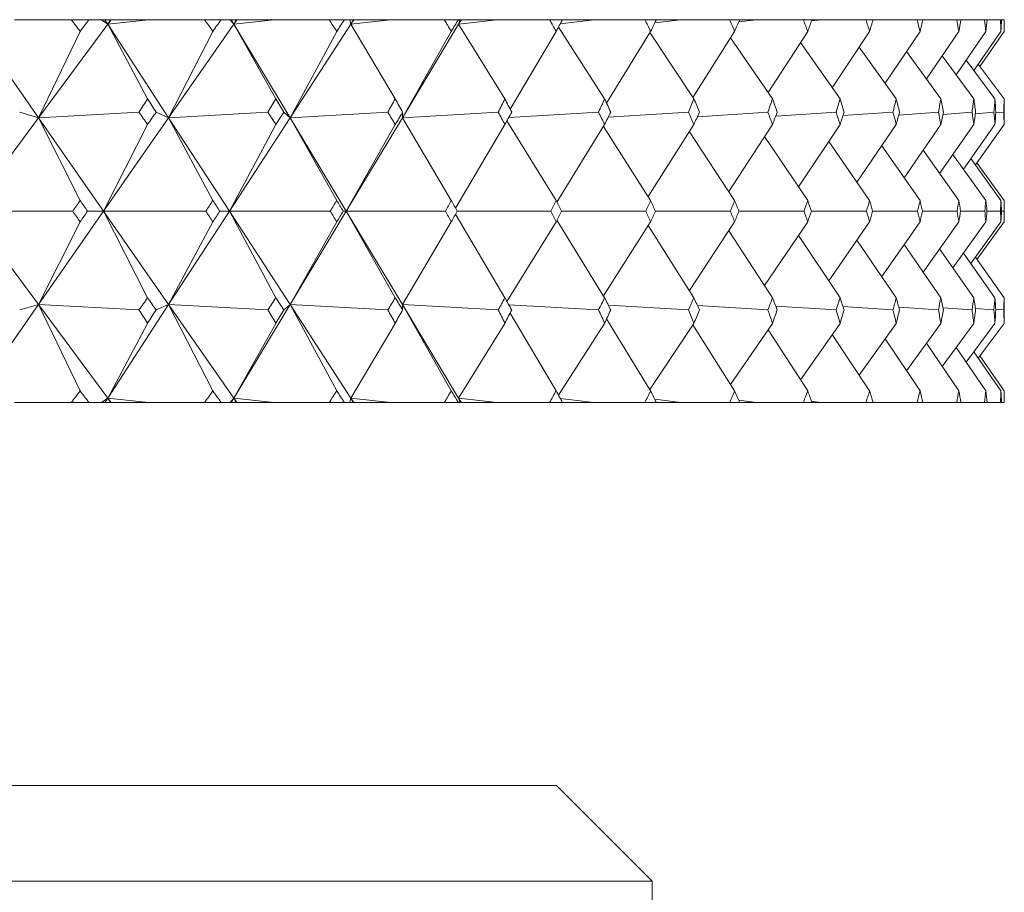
# Model space of a CAD drawing. Header units: inches. Extents: x 1.3 to 18.3, y 1.5 to 16.3.
# Tile 36 of 36: x 17.977 to 18.298, y 11.123 to 11.407. Entities that reach past the tile are written whole.
import ezdxf

# ---------------------------------------------------------------- set-up
doc = ezdxf.new("R2010")
doc.units = ezdxf.units.IN
doc.header["$MEASUREMENT"] = 0

msp = doc.modelspace()

# ---------------------------------------------------------------- linework, layer by layer
at = {"color": 7, "linetype": 'Continuous', "lineweight": 15}
for p, q in [((17.96153, 11.40595), (17.9828, 11.37541)), ((17.97497, 11.40742), (17.99349, 11.40742)), ((18.00541, 11.40595), (17.9828, 11.37541)), ((17.99924, 11.40742), (17.99349, 11.40742)), ((17.99924, 11.40742), (18.00332, 11.40742)), ((18.00541, 11.40595), (18.00332, 11.40742)), ((18.00332, 11.40742), (18.00445, 11.40742)), ((18.00445, 11.40742), (18.00541, 11.40595)), ((18.00445, 11.40742), (18.00613, 11.40742)), ((18.00613, 11.40742), (18.00541, 11.40595)), ((18.0065, 11.40742), (18.00541, 11.40595)), ((18.00541, 11.40595), (18.01872, 11.40742)), ((18.01838, 11.38157), (18.00541, 11.40595)), ((18.00541, 11.40595), (18.02527, 11.37541)), ((18.00613, 11.40742), (18.0065, 11.40742)), ((18.0065, 11.40742), (18.01872, 11.40742)), ((18.01872, 11.40742), (18.03699, 11.40742)), ((18.04654, 11.40595), (18.02527, 11.37541)), ((18.04238, 11.40742), (18.03699, 11.40742)), ((18.04238, 11.40742), (18.0453, 11.40742)), ((18.04654, 11.40595), (18.0453, 11.40742)), ((18.0453, 11.40742), (18.04566, 11.40742)), ((18.04566, 11.40742), (18.04654, 11.40595)), ((18.04566, 11.40742), (18.0473, 11.40742)), ((18.0473, 11.40742), (18.04654, 11.40595)), ((18.04757, 11.40742), (18.04654, 11.40595)), ((18.04654, 11.40595), (18.05967, 11.40742)), ((18.06028, 11.38157), (18.04654, 11.40595)), ((18.04654, 11.40595), (18.0649, 11.37541)), ((18.0473, 11.40742), (18.04757, 11.40742)), ((18.04757, 11.40742), (18.05967, 11.40742)), ((18.05967, 11.40742), (18.07762, 11.40742)), ((18.08476, 11.40595), (18.0649, 11.37541)), ((18.08263, 11.40742), (18.07762, 11.40742)), ((18.08263, 11.40742), (18.08436, 11.40742)), ((18.08476, 11.40595), (18.08436, 11.40742)), ((18.08436, 11.40742), (18.08556, 11.40742)), ((18.08556, 11.40742), (18.08476, 11.40595)), ((18.08572, 11.40742), (18.08476, 11.40595)), ((18.08476, 11.40595), (18.09766, 11.40742)), ((18.09921, 11.38157), (18.08476, 11.40595)), ((18.08556, 11.40742), (18.08572, 11.40742)), ((18.08572, 11.40742), (18.09766, 11.40742)), ((18.09766, 11.40742), (18.1152, 11.40742)), ((18.11991, 11.40595), (18.10155, 11.37541)), ((18.11981, 11.40742), (18.1152, 11.40742)), ((18.11981, 11.40742), (18.12037, 11.40742)), ((18.11991, 11.40595), (18.12037, 11.40742)), ((18.12075, 11.40742), (18.11991, 11.40595)), ((18.1208, 11.40742), (18.11991, 11.40595)), ((18.11991, 11.40595), (18.13252, 11.40742)), ((18.13502, 11.38157), (18.11991, 11.40595)), ((18.12037, 11.40742), (18.12075, 11.40742)), ((18.12075, 11.40742), (18.1208, 11.40742)), ((18.1208, 11.40742), (18.13252, 11.40742)), ((18.13252, 11.40742), (18.1496, 11.40742)), ((18.15379, 11.40742), (18.1496, 11.40742)), ((18.16756, 11.38157), (18.15247, 11.40501)), ((18.15306, 11.4061), (18.16414, 11.40742)), ((18.15379, 11.40742), (18.16414, 11.40742)), ((18.16414, 11.40742), (18.18068, 11.40742)), ((18.18444, 11.40742), (18.18068, 11.40742)), ((18.18392, 11.40638), (18.19237, 11.40742)), ((18.18444, 11.40742), (18.19237, 11.40742)), ((18.19237, 11.40742), (18.20832, 11.40742)), ((18.21162, 11.40742), (18.20832, 11.40742)), ((18.2113, 11.40668), (18.21712, 11.40742)), ((18.21162, 11.40742), (18.21712, 11.40742)), ((18.21712, 11.40742), (18.2324, 11.40742)), ((18.23524, 11.40742), (18.2324, 11.40742)), ((18.23508, 11.407), (18.23827, 11.40742)), ((18.23524, 11.40742), (18.23827, 11.40742)), ((18.23827, 11.40742), (18.25284, 11.40742)), ((18.2552, 11.40742), (18.25284, 11.40742)), ((18.25517, 11.40734), (18.25576, 11.40742)), ((18.2552, 11.40742), (18.25576, 11.40742)), ((18.25576, 11.40742), (18.26955, 11.40742)), ((18.27142, 11.40742), (18.26955, 11.40742)), ((18.27142, 11.40742), (18.28246, 11.40742)), ((18.28384, 11.40742), (18.28246, 11.40742)), ((18.28384, 11.40742), (18.29152, 11.40742)), ((18.29241, 11.40742), (18.29152, 11.40742)), ((18.29241, 11.40742), (18.29671, 11.40742)), ((18.29709, 11.40742), (18.29671, 11.40742)), ((18.29709, 11.40742), (18.29799, 11.40742)), ((17.99637, 11.40362), (17.9828, 11.37541)), ((18.03969, 11.40362), (18.02527, 11.37541)), ((18.08013, 11.40362), (18.0649, 11.37541)), ((18.11751, 11.40362), (18.10155, 11.37541)), ((18.15171, 11.40362), (18.13672, 11.3782)), ((18.18257, 11.40362), (18.16821, 11.38014)), ((18.19671, 11.38157), (18.18231, 11.4032)), ((18.20998, 11.40362), (18.19639, 11.38206)), ((18.22235, 11.38157), (18.20867, 11.40155)), ((18.23383, 11.40362), (18.22092, 11.38366)), ((18.25403, 11.40362), (18.24185, 11.38519)), ((18.27049, 11.40362), (18.25909, 11.38666)), ((18.28316, 11.40362), (18.27257, 11.38808)), ((18.29197, 11.40362), (18.28225, 11.38947)), ((18.29691, 11.40362), (18.28808, 11.39084)), ((18.29794, 11.40362), (18.29004, 11.39219)), ((18.24439, 11.38157), (18.23148, 11.39998)), ((18.26273, 11.38157), (18.25063, 11.39848)), ((18.2773, 11.38157), (18.26607, 11.39704)), ((18.28805, 11.38157), (18.27772, 11.39564)), ((18.29493, 11.38157), (18.28554, 11.39426)), ((18.29791, 11.38157), (18.28951, 11.39291)), ((17.9828, 11.37541), (17.97665, 11.37721)), ((17.9828, 11.37541), (18.01558, 11.37721)), ((18.02527, 11.37541), (18.02118, 11.37721)), ((18.02527, 11.37541), (18.05767, 11.37721)), ((18.0649, 11.37541), (18.06289, 11.37721)), ((18.0649, 11.37541), (18.09679, 11.37721)), ((18.10155, 11.37541), (18.10162, 11.37721)), ((18.10155, 11.37541), (18.1328, 11.37721)), ((18.13627, 11.37548), (18.16556, 11.37721)), ((18.16876, 11.37562), (18.19493, 11.37721)), ((18.19784, 11.37576), (18.22081, 11.37721)), ((18.22339, 11.37592), (18.24308, 11.37721)), ((18.24532, 11.37609), (18.26166, 11.37721)), ((18.26354, 11.37628), (18.27648, 11.37721)), ((18.27797, 11.37648), (18.28747, 11.37721)), ((18.28854, 11.37672), (18.2946, 11.37721)), ((18.29522, 11.37698), (18.29784, 11.37721)), ((17.9828, 11.37541), (17.96024, 11.34492)), ((17.99637, 11.34843), (17.9828, 11.37541)), ((17.9828, 11.37541), (18.00403, 11.34492)), ((18.02527, 11.37541), (18.00403, 11.34492)), ((18.00403, 11.34492), (18.01838, 11.37321)), ((18.03969, 11.34843), (18.02527, 11.37541)), ((18.02527, 11.37541), (18.04509, 11.34492)), ((18.0649, 11.37541), (18.04509, 11.34492)), ((18.04509, 11.34492), (18.06028, 11.37321)), ((18.08013, 11.34843), (18.0649, 11.37541)), ((18.0649, 11.37541), (18.08323, 11.34492)), ((18.10155, 11.37541), (18.08323, 11.34492)), ((18.08323, 11.34492), (18.09921, 11.37321)), ((18.11751, 11.34843), (18.10155, 11.37541)), ((18.1189, 11.34592), (18.13502, 11.37321)), ((18.15171, 11.34843), (18.13568, 11.37442)), ((18.15199, 11.34785), (18.16756, 11.37321)), ((18.18257, 11.34843), (18.16715, 11.37255)), ((18.18177, 11.34967), (18.19671, 11.37321)), ((18.20807, 11.35133), (18.22235, 11.37321)), ((18.23081, 11.3529), (18.24439, 11.37321)), ((18.2499, 11.3544), (18.26273, 11.37321)), ((18.26528, 11.35584), (18.2773, 11.37321)), ((18.27687, 11.35724), (18.28805, 11.37321)), ((18.28465, 11.35862), (18.29493, 11.37321)), ((18.28856, 11.35998), (18.29791, 11.37321)), ((18.20998, 11.34843), (18.19521, 11.37084)), ((18.23383, 11.34843), (18.21976, 11.36923)), ((18.25403, 11.34843), (18.2407, 11.3677)), ((18.27049, 11.34843), (18.25797, 11.36623)), ((18.28316, 11.34843), (18.27149, 11.36481)), ((18.29197, 11.34843), (18.2812, 11.36342)), ((18.29691, 11.34843), (18.28706, 11.36205)), ((18.29794, 11.34843), (18.28907, 11.3607)), ((17.9828, 11.31444), (17.96024, 11.34492)), ((17.96024, 11.34492), (17.99395, 11.34492)), ((17.9828, 11.31444), (18.00403, 11.34492)), ((18.00403, 11.34492), (17.99879, 11.34492)), ((18.00403, 11.34492), (18.01838, 11.31664)), ((18.02527, 11.31444), (18.00403, 11.34492)), ((18.00403, 11.34492), (18.03742, 11.34492)), ((18.02527, 11.31444), (18.04509, 11.34492)), ((18.04509, 11.34492), (18.04196, 11.34492)), ((18.04509, 11.34492), (18.06028, 11.31664)), ((18.0649, 11.31444), (18.04509, 11.34492)), ((18.04509, 11.34492), (18.07802, 11.34492)), ((18.0649, 11.31444), (18.08323, 11.34492)), ((18.08323, 11.34492), (18.08223, 11.34492)), ((18.08323, 11.34492), (18.09921, 11.31664)), ((18.10155, 11.31444), (18.08323, 11.34492)), ((18.08323, 11.34492), (18.11557, 11.34492)), ((18.1189, 11.34393), (18.13502, 11.31664)), ((18.11945, 11.34492), (18.14994, 11.34492)), ((18.15346, 11.34492), (18.18099, 11.34492)), ((18.18414, 11.34492), (18.20859, 11.34492)), ((18.21136, 11.34492), (18.23263, 11.34492)), ((18.23502, 11.34492), (18.25303, 11.34492)), ((18.25501, 11.34492), (18.2697, 11.34492)), ((18.27127, 11.34492), (18.28257, 11.34492)), ((18.28373, 11.34492), (18.2916, 11.34492)), ((18.29234, 11.34492), (18.29674, 11.34492)), ((18.29706, 11.34492), (18.29799, 11.34492)), ((17.9828, 11.31444), (17.99637, 11.34142)), ((18.02527, 11.31444), (18.03969, 11.34142)), ((18.0649, 11.31444), (18.08013, 11.34142)), ((18.10155, 11.31444), (18.11751, 11.34142)), ((18.13568, 11.31543), (18.15171, 11.34142)), ((18.15199, 11.342), (18.16756, 11.31664)), ((18.16715, 11.3173), (18.18257, 11.34142)), ((18.18177, 11.34018), (18.19671, 11.31664)), ((18.19521, 11.31901), (18.20998, 11.34142)), ((18.21976, 11.32062), (18.23383, 11.34142)), ((18.2407, 11.32215), (18.25403, 11.34142)), ((18.25797, 11.32362), (18.27049, 11.34142)), ((18.27149, 11.32504), (18.28316, 11.34142)), ((18.2812, 11.32643), (18.29197, 11.34142)), ((18.28706, 11.3278), (18.29691, 11.34142)), ((18.28907, 11.32915), (18.29794, 11.34142)), ((18.20807, 11.33852), (18.22235, 11.31664)), ((18.23081, 11.33695), (18.24439, 11.31664)), ((18.2499, 11.33545), (18.26273, 11.31664)), ((18.26528, 11.33401), (18.2773, 11.31664)), ((18.27687, 11.33261), (18.28805, 11.31664)), ((18.28465, 11.33123), (18.29493, 11.31664)), ((18.28856, 11.32987), (18.29791, 11.31664)), ((17.96153, 11.2839), (17.9828, 11.31444)), ((17.97665, 11.31264), (17.9828, 11.31444)), ((17.9828, 11.31444), (17.99637, 11.28623)), ((18.00541, 11.2839), (17.9828, 11.31444)), ((18.01558, 11.31264), (17.9828, 11.31444)), ((18.00541, 11.2839), (18.02527, 11.31444)), ((18.02118, 11.31264), (18.02527, 11.31444)), ((18.02527, 11.31444), (18.03969, 11.28623)), ((18.04654, 11.2839), (18.02527, 11.31444)), ((18.05767, 11.31264), (18.02527, 11.31444)), ((18.04654, 11.2839), (18.0649, 11.31444)), ((18.06289, 11.31264), (18.0649, 11.31444)), ((18.0649, 11.31444), (18.08013, 11.28623)), ((18.08476, 11.2839), (18.0649, 11.31444)), ((18.09679, 11.31264), (18.0649, 11.31444)), ((18.10162, 11.31264), (18.10155, 11.31444)), ((18.10155, 11.31444), (18.11751, 11.28623)), ((18.11991, 11.2839), (18.10155, 11.31444)), ((18.1328, 11.31264), (18.10155, 11.31444)), ((18.16556, 11.31264), (18.13627, 11.31437)), ((18.13672, 11.31165), (18.15171, 11.28623)), ((18.19493, 11.31264), (18.16876, 11.31423)), ((18.22081, 11.31264), (18.19784, 11.31409)), ((18.24308, 11.31264), (18.22339, 11.31393)), ((18.26166, 11.31264), (18.24532, 11.31376)), ((18.27648, 11.31264), (18.26354, 11.31357)), ((18.28747, 11.31264), (18.27797, 11.31337)), ((18.2946, 11.31264), (18.28854, 11.31313)), ((18.29784, 11.31264), (18.29522, 11.31287)), ((18.00541, 11.2839), (18.01838, 11.30828)), ((18.04654, 11.2839), (18.06028, 11.30828)), ((18.08476, 11.2839), (18.09921, 11.30828)), ((18.11991, 11.2839), (18.13502, 11.30828)), ((18.15247, 11.28484), (18.16756, 11.30828)), ((18.16821, 11.30971), (18.18257, 11.28623)), ((18.18231, 11.28665), (18.19671, 11.30828)), ((18.20867, 11.2883), (18.22235, 11.30828)), ((18.23148, 11.28987), (18.24439, 11.30828)), ((18.25063, 11.29137), (18.26273, 11.30828)), ((18.26607, 11.29281), (18.2773, 11.30828)), ((18.27772, 11.29421), (18.28805, 11.30828)), ((18.28554, 11.29559), (18.29493, 11.30828)), ((18.28951, 11.29694), (18.29791, 11.30828)), ((18.19639, 11.30779), (18.20998, 11.28623)), ((18.22092, 11.30619), (18.23383, 11.28623)), ((18.24185, 11.30466), (18.25403, 11.28623)), ((18.25909, 11.30319), (18.27049, 11.28623)), ((18.27257, 11.30177), (18.28316, 11.28623)), ((18.28225, 11.30038), (18.29197, 11.28623)), ((18.28808, 11.29901), (18.29691, 11.28623)), ((18.29004, 11.29766), (18.29794, 11.28623)), ((17.97497, 11.28242), (17.99349, 11.28242)), ((17.99924, 11.28242), (17.99349, 11.28242)), ((17.99924, 11.28242), (18.00332, 11.28242)), ((18.00332, 11.28242), (18.00541, 11.2839)), ((18.00332, 11.28242), (18.00445, 11.28242)), ((18.00445, 11.28242), (18.00541, 11.2839)), ((18.00445, 11.28242), (18.00613, 11.28242)), ((18.00541, 11.2839), (18.00613, 11.28242)), ((18.0065, 11.28242), (18.00541, 11.2839)), ((18.01872, 11.28242), (18.00541, 11.2839)), ((18.00613, 11.28242), (18.0065, 11.28242)), ((18.0065, 11.28242), (18.01872, 11.28242)), ((18.01872, 11.28242), (18.03699, 11.28242)), ((18.04238, 11.28242), (18.03699, 11.28242)), ((18.04238, 11.28242), (18.0453, 11.28242)), ((18.0453, 11.28242), (18.04654, 11.2839)), ((18.0453, 11.28242), (18.04566, 11.28242)), ((18.04566, 11.28242), (18.04654, 11.2839)), ((18.04566, 11.28242), (18.0473, 11.28242)), ((18.04654, 11.2839), (18.0473, 11.28242)), ((18.04757, 11.28242), (18.04654, 11.2839)), ((18.05967, 11.28242), (18.04654, 11.2839)), ((18.0473, 11.28242), (18.04757, 11.28242)), ((18.04757, 11.28242), (18.05967, 11.28242)), ((18.05967, 11.28242), (18.07762, 11.28242)), ((18.08263, 11.28242), (18.07762, 11.28242)), ((18.08263, 11.28242), (18.08436, 11.28242)), ((18.08436, 11.28242), (18.08476, 11.2839)), ((18.08436, 11.28242), (18.08556, 11.28242)), ((18.08476, 11.2839), (18.08556, 11.28242)), ((18.08572, 11.28242), (18.08476, 11.2839)), ((18.09766, 11.28242), (18.08476, 11.2839)), ((18.08556, 11.28242), (18.08572, 11.28242)), ((18.08572, 11.28242), (18.09766, 11.28242)), ((18.09766, 11.28242), (18.1152, 11.28242)), ((18.11981, 11.28242), (18.1152, 11.28242)), ((18.11981, 11.28242), (18.12037, 11.28242)), ((18.12037, 11.28242), (18.11991, 11.2839)), ((18.11991, 11.2839), (18.12075, 11.28242)), ((18.1208, 11.28242), (18.11991, 11.2839)), ((18.13252, 11.28242), (18.11991, 11.2839)), ((18.12037, 11.28242), (18.12075, 11.28242)), ((18.12075, 11.28242), (18.1208, 11.28242)), ((18.1208, 11.28242), (18.13252, 11.28242)), ((18.13252, 11.28242), (18.1496, 11.28242)), ((18.15379, 11.28242), (18.1496, 11.28242)), ((18.16414, 11.28242), (18.15306, 11.28375)), ((18.15379, 11.28242), (18.16414, 11.28242)), ((18.16414, 11.28242), (18.18068, 11.28242)), ((18.18444, 11.28242), (18.18068, 11.28242)), ((18.19237, 11.28242), (18.18392, 11.28347)), ((18.18444, 11.28242), (18.19237, 11.28242)), ((18.19237, 11.28242), (18.20832, 11.28242)), ((18.21162, 11.28242), (18.20832, 11.28242)), ((18.21712, 11.28242), (18.2113, 11.28317)), ((18.21162, 11.28242), (18.21712, 11.28242)), ((18.21712, 11.28242), (18.2324, 11.28242)), ((18.23524, 11.28242), (18.2324, 11.28242)), ((18.23827, 11.28242), (18.23508, 11.28285)), ((18.23524, 11.28242), (18.23827, 11.28242)), ((18.23827, 11.28242), (18.25284, 11.28242)), ((18.2552, 11.28242), (18.25284, 11.28242)), ((18.25576, 11.28242), (18.25517, 11.28251)), ((18.2552, 11.28242), (18.25576, 11.28242)), ((18.25576, 11.28242), (18.26955, 11.28242)), ((18.27142, 11.28242), (18.26955, 11.28242)), ((18.27142, 11.28242), (18.28246, 11.28242)), ((18.28384, 11.28242), (18.28246, 11.28242)), ((18.28384, 11.28242), (18.29152, 11.28242)), ((18.29241, 11.28242), (18.29152, 11.28242)), ((18.29241, 11.28242), (18.29671, 11.28242)), ((18.29709, 11.28242), (18.29671, 11.28242)), ((18.29709, 11.28242), (18.29799, 11.28242)), ((16.4643, 11.15742), (18.1518, 11.15742)), ((18.18305, 11.12617), (18.1518, 11.15742)), ((18.18305, 11.12617), (16.43305, 11.12617)), ((18.18305, 11.04871), (18.18305, 11.12617))]:
    msp.add_line(p, q, dxfattribs=at)
for centre, major_axis, ratio, start_param, end_param in [((17.30805, 9.97314), (0.26521, 1.70832), 0.558333, 5.785586, 5.789627), ((17.30805, 9.97314), (0.9767, 1.71225), 0.094455, 0.633849, 0.637891), ((17.30805, 9.97314), (0.34672, 1.70432), 0.544087, 5.809361, 5.813402), ((17.30805, 9.97314), (0.98328, 1.71346), 0.067191, 0.618561, 0.622603), ((17.30805, 9.97314), (0.42205, 1.70026), 0.526703, 5.829124, 5.833166), ((17.30805, 9.97314), (0.98763, 1.71428), 0.039958, 0.603039, 0.60708), ((17.30805, 9.97314), (0.4909, 1.69659), 0.506734, 5.844704, 5.848746), ((17.30805, 9.97314), (0.98976, 1.71468), 0.012745, 0.587378, 0.59142), ((17.30805, 9.97314), (0.55337, 1.69362), 0.484701, 5.856188, 5.86023), ((17.30805, 9.97314), (0.98969, 1.71467), 0.014463, 5.707469, 5.711511), ((17.30805, 9.97314), (0.60981, 1.69152), 0.461061, 5.863831, 5.867873), ((17.30805, 9.97314), (0.98742, 1.71424), 0.041678, 5.723124, 5.727165), ((17.30805, 9.97314), (0.66064, 1.69034), 0.436203, 5.867979, 5.872021), ((17.30805, 9.97314), (0.98293, 1.71339), 0.068912, 5.738634, 5.742676), ((17.30805, 9.97314), (0.70635, 1.69004), 0.410444, 5.869011, 5.873053), ((17.30805, 9.97314), (0.97621, 1.71216), 0.096179, 5.753904, 5.757946), ((17.30805, 9.97314), (0.7474, 1.69054), 0.384035, 5.867303, 5.871344), ((17.30805, 9.97314), (0.9672, 1.71057), 0.123486, 5.768831, 5.772873), ((17.30805, 9.97314), (0.78422, 1.6917), 0.357174, 5.863208, 5.86725), ((17.30805, 9.97314), (0.95586, 1.70866), 0.150842, 5.783306, 5.787348), ((17.30805, 9.97314), (0.81719, 1.69339), 0.330011, 5.857051, 5.861093), ((17.30805, 9.97314), (0.94211, 1.70649), 0.178247, 5.797212, 5.801254), ((17.30805, 9.97314), (0.84662, 1.69548), 0.302662, 5.849118, 5.85316), ((17.30805, 9.97314), (0.92586, 1.70412), 0.205699, 5.810418, 5.81446), ((17.30805, 9.97314), (0.8728, 1.69782), 0.275208, 5.839665, 5.843706), ((17.30805, 9.97314), (0.907, 1.70164), 0.233186, 5.82278, 5.826821), ((17.30805, 9.97314), (0.89594, 1.70031), 0.247712, 5.828914, 5.832955), ((17.30805, 12.71671), (-0.17832, 1.71173), 0.568904, 3.756653, 3.760709), ((17.30805, 12.71671), (-0.98763, 1.71428), 0.039958, 2.440264, 2.44432), ((17.30805, 12.71671), (-0.26521, 1.70832), 0.558333, 3.729384, 3.73344), ((17.30805, 12.71671), (-0.98976, 1.71468), 0.012745, 2.455925, 2.459981), ((17.30805, 12.71671), (-0.34672, 1.70432), 0.544087, 3.705609, 3.709665), ((17.30805, 12.71671), (-0.98969, 1.71467), 0.014463, 3.807501, 3.811557), ((17.30805, 12.71671), (-0.42205, 1.70026), 0.526703, 3.685845, 3.689901), ((17.30805, 12.71671), (-0.98742, 1.71424), 0.041678, 3.791846, 3.795902), ((17.30805, 12.71671), (-0.4909, 1.69659), 0.506734, 3.670266, 3.674321), ((17.30805, 12.71671), (-0.98293, 1.71339), 0.068912, 3.776336, 3.780391), ((17.30805, 12.71671), (-0.55337, 1.69362), 0.484701, 3.658782, 3.662838), ((17.30805, 12.71671), (-0.97621, 1.71216), 0.096179, 3.761066, 3.765122), ((17.30805, 12.71671), (-0.60981, 1.69152), 0.461061, 3.651138, 3.655194), ((17.30805, 12.71671), (-0.9672, 1.71057), 0.123486, 3.746139, 3.750195), ((17.30805, 12.71671), (-0.66064, 1.69034), 0.436203, 3.64699, 3.651046), ((17.30805, 12.71671), (-0.95586, 1.70866), 0.150842, 3.731664, 3.735719), ((17.30805, 12.71671), (-0.70635, 1.69004), 0.410444, 3.645959, 3.650015), ((17.30805, 12.71671), (-0.94211, 1.70649), 0.178247, 3.717758, 3.721814), ((17.30805, 12.71671), (-0.7474, 1.69054), 0.384035, 3.647667, 3.651723), ((17.30805, 12.71671), (-0.92586, 1.70412), 0.205699, 3.704552, 3.708608), ((17.30805, 12.71671), (-0.78422, 1.6917), 0.357174, 3.651761, 3.655817), ((17.30805, 12.71671), (-0.907, 1.70164), 0.233186, 3.69219, 3.696246), ((17.30805, 12.71671), (-0.81719, 1.69339), 0.330011, 3.657919, 3.661975), ((17.30805, 12.71671), (-0.88538, 1.69913), 0.260688, 3.680835, 3.684891), ((17.30805, 12.71671), (-0.84662, 1.69548), 0.302662, 3.665852, 3.669908), ((17.30805, 12.71671), (-0.86084, 1.69669), 0.28817, 3.67067, 3.674726), ((17.30805, 9.97314), (0.26521, 1.70832), 0.558333, 5.75417, 5.758226), ((17.30805, 9.97314), (0.98328, 1.71346), 0.067191, 0.649963, 0.654019), ((17.30805, 9.97314), (0.34672, 1.70432), 0.544087, 5.777945, 5.782001), ((17.30805, 9.97314), (0.98763, 1.71428), 0.039958, 0.634441, 0.638496), ((17.30805, 9.97314), (0.42205, 1.70026), 0.526703, 5.797709, 5.801764), ((17.30805, 9.97314), (0.98976, 1.71468), 0.012745, 0.61878, 0.622836), ((17.30805, 9.97314), (0.4909, 1.69659), 0.506734, 5.813288, 5.817344), ((17.30805, 9.97314), (0.98969, 1.71467), 0.014463, 5.676053, 5.680109), ((17.30805, 9.97314), (0.55337, 1.69362), 0.484701, 5.824772, 5.828828), ((17.30805, 9.97314), (0.98742, 1.71424), 0.041678, 5.691708, 5.695764), ((17.30805, 9.97314), (0.60981, 1.69152), 0.461061, 5.832415, 5.836471), ((17.30805, 9.97314), (0.98293, 1.71339), 0.068912, 5.707218, 5.711274), ((17.30805, 9.97314), (0.66064, 1.69034), 0.436203, 5.836563, 5.840619), ((17.30805, 9.97314), (0.97621, 1.71216), 0.096179, 5.722488, 5.726544), ((17.30805, 9.97314), (0.70635, 1.69004), 0.410444, 5.837595, 5.841651), ((17.30805, 9.97314), (0.9672, 1.71057), 0.123486, 5.737415, 5.741471), ((17.30805, 9.97314), (0.7474, 1.69054), 0.384035, 5.835887, 5.839943), ((17.30805, 9.97314), (0.95586, 1.70866), 0.150842, 5.75189, 5.755946), ((17.30805, 9.97314), (0.78422, 1.6917), 0.357174, 5.831793, 5.835848), ((17.30805, 9.97314), (0.94211, 1.70649), 0.178247, 5.765796, 5.769852), ((17.30805, 9.97314), (0.81719, 1.69339), 0.330011, 5.825635, 5.829691), ((17.30805, 9.97314), (0.92586, 1.70412), 0.205699, 5.779002, 5.783058), ((17.30805, 9.97314), (0.84662, 1.69548), 0.302662, 5.817702, 5.821758), ((17.30805, 9.97314), (0.907, 1.70164), 0.233186, 5.791364, 5.79542), ((17.30805, 9.97314), (0.8728, 1.69782), 0.275208, 5.808249, 5.812304), ((17.30805, 9.97314), (0.88538, 1.69913), 0.260688, 5.802719, 5.806775), ((17.30805, 12.71671), (-0.17832, 1.71173), 0.568904, 3.725896, 3.729293), ((17.30805, 12.71671), (-0.98328, 1.71346), 0.067191, 2.456158, 2.459555), ((17.30805, 12.71671), (-0.26521, 1.70832), 0.558333, 3.698627, 3.702024), ((17.30805, 12.71671), (-0.98763, 1.71428), 0.039958, 2.47168, 2.475078), ((17.30805, 12.71671), (-0.34672, 1.70432), 0.544087, 3.674852, 3.678249), ((17.30805, 12.71671), (-0.98976, 1.71468), 0.012745, 2.487341, 2.490738), ((17.30805, 12.71671), (-0.42205, 1.70026), 0.526703, 3.655088, 3.658485), ((17.30805, 12.71671), (-0.98969, 1.71467), 0.014463, 3.776743, 3.780141), ((17.30805, 12.71671), (-0.4909, 1.69659), 0.506734, 3.639508, 3.642905), ((17.30805, 12.71671), (-0.98742, 1.71424), 0.041678, 3.761089, 3.764486), ((17.30805, 12.71671), (-0.55337, 1.69362), 0.484701, 3.628024, 3.631422), ((17.30805, 12.71671), (-0.98293, 1.71339), 0.068912, 3.745578, 3.748975), ((17.30805, 12.71671), (-0.60981, 1.69152), 0.461061, 3.620381, 3.623778), ((17.30805, 12.71671), (-0.97621, 1.71216), 0.096179, 3.730308, 3.733706), ((17.30805, 12.71671), (-0.66064, 1.69034), 0.436203, 3.616233, 3.61963), ((17.30805, 12.71671), (-0.9672, 1.71057), 0.123486, 3.715381, 3.718779), ((17.30805, 12.71671), (-0.70635, 1.69004), 0.410444, 3.615201, 3.618599), ((17.30805, 12.71671), (-0.95586, 1.70866), 0.150842, 3.700906, 3.704303), ((17.30805, 12.71671), (-0.7474, 1.69054), 0.384035, 3.61691, 3.620307), ((17.30805, 12.71671), (-0.94211, 1.70649), 0.178247, 3.687001, 3.690398), ((17.30805, 12.71671), (-0.78422, 1.6917), 0.357174, 3.621004, 3.624401), ((17.30805, 12.71671), (-0.92586, 1.70412), 0.205699, 3.673795, 3.677192), ((17.30805, 12.71671), (-0.81719, 1.69339), 0.330011, 3.627161, 3.630559), ((17.30805, 12.71671), (-0.907, 1.70164), 0.233186, 3.661433, 3.66483), ((17.30805, 12.71671), (-0.84662, 1.69548), 0.302662, 3.635094, 3.638492), ((17.30805, 12.71671), (-0.88538, 1.69913), 0.260688, 3.650078, 3.653475), ((17.30805, 12.71671), (-0.8728, 1.69782), 0.275208, 3.644548, 3.647945), ((17.30805, 9.97314), (0.17832, 1.71173), 0.568904, 5.695485, 5.698882), ((17.30805, 9.97314), (0.98328, 1.71346), 0.067191, 0.682038, 0.685435), ((17.30805, 9.97314), (0.26521, 1.70832), 0.558333, 5.722754, 5.726151), ((17.30805, 9.97314), (0.98763, 1.71428), 0.039958, 0.666515, 0.669912), ((17.30805, 9.97314), (0.34672, 1.70432), 0.544087, 5.746529, 5.749926), ((17.30805, 9.97314), (0.98976, 1.71468), 0.012745, 0.650855, 0.654252), ((17.30805, 9.97314), (0.42205, 1.70026), 0.526703, 5.766293, 5.76969), ((17.30805, 9.97314), (0.98969, 1.71467), 0.014463, 5.644637, 5.648035), ((17.30805, 9.97314), (0.4909, 1.69659), 0.506734, 5.781872, 5.78527), ((17.30805, 9.97314), (0.98742, 1.71424), 0.041678, 5.660292, 5.663689), ((17.30805, 9.97314), (0.55337, 1.69362), 0.484701, 5.793356, 5.796754), ((17.30805, 9.97314), (0.98293, 1.71339), 0.068912, 5.675802, 5.6792), ((17.30805, 9.97314), (0.60981, 1.69152), 0.461061, 5.801, 5.804397), ((17.30805, 9.97314), (0.97621, 1.71216), 0.096179, 5.691072, 5.69447), ((17.30805, 9.97314), (0.66064, 1.69034), 0.436203, 5.805148, 5.808545), ((17.30805, 9.97314), (0.9672, 1.71057), 0.123486, 5.705999, 5.709397), ((17.30805, 9.97314), (0.70635, 1.69004), 0.410444, 5.806179, 5.809576), ((17.30805, 9.97314), (0.95586, 1.70866), 0.150842, 5.720474, 5.723872), ((17.30805, 9.97314), (0.7474, 1.69054), 0.384035, 5.804471, 5.807868), ((17.30805, 9.97314), (0.94211, 1.70649), 0.178247, 5.73438, 5.737777), ((17.30805, 9.97314), (0.78422, 1.6917), 0.357174, 5.800377, 5.803774), ((17.30805, 9.97314), (0.92586, 1.70412), 0.205699, 5.747586, 5.750983), ((17.30805, 9.97314), (0.81719, 1.69339), 0.330011, 5.794219, 5.797616), ((17.30805, 9.97314), (0.907, 1.70164), 0.233186, 5.759948, 5.763345), ((17.30805, 9.97314), (0.84662, 1.69548), 0.302662, 5.786286, 5.789684), ((17.30805, 9.97314), (0.88538, 1.69913), 0.260688, 5.771303, 5.7747), ((17.30805, 9.97314), (0.8728, 1.69782), 0.275208, 5.776833, 5.78023), ((17.30805, 12.71671), (-0.26521, 1.70832), 0.558333, 3.666552, 3.670608), ((17.30805, 12.71671), (-0.98328, 1.71346), 0.067191, 2.487574, 2.49163), ((17.30805, 12.71671), (-0.34672, 1.70432), 0.544087, 3.642777, 3.646833), ((17.30805, 12.71671), (-0.98763, 1.71428), 0.039958, 2.503096, 2.507152), ((17.30805, 12.71671), (-0.42205, 1.70026), 0.526703, 3.623014, 3.627069), ((17.30805, 12.71671), (-0.98976, 1.71468), 0.012745, 2.518757, 2.522812), ((17.30805, 12.71671), (-0.4909, 1.69659), 0.506734, 3.607434, 3.61149), ((17.30805, 12.71671), (-0.98969, 1.71467), 0.014463, 3.744669, 3.748725), ((17.30805, 12.71671), (-0.55337, 1.69362), 0.484701, 3.59595, 3.600006), ((17.30805, 12.71671), (-0.98742, 1.71424), 0.041678, 3.729014, 3.73307), ((17.30805, 12.71671), (-0.60981, 1.69152), 0.461061, 3.588307, 3.592363), ((17.30805, 12.71671), (-0.98293, 1.71339), 0.068912, 3.713504, 3.71756), ((17.30805, 12.71671), (-0.66064, 1.69034), 0.436203, 3.584159, 3.588214), ((17.30805, 12.71671), (-0.97621, 1.71216), 0.096179, 3.698234, 3.70229), ((17.30805, 12.71671), (-0.70635, 1.69004), 0.410444, 3.583127, 3.587183), ((17.30805, 12.71671), (-0.9672, 1.71057), 0.123486, 3.683307, 3.687363), ((17.30805, 12.71671), (-0.7474, 1.69054), 0.384035, 3.584835, 3.588891), ((17.30805, 12.71671), (-0.95586, 1.70866), 0.150842, 3.668832, 3.672888), ((17.30805, 12.71671), (-0.78422, 1.6917), 0.357174, 3.58893, 3.592985), ((17.30805, 12.71671), (-0.94211, 1.70649), 0.178247, 3.654926, 3.658982), ((17.30805, 12.71671), (-0.81719, 1.69339), 0.330011, 3.595087, 3.599143), ((17.30805, 12.71671), (-0.92586, 1.70412), 0.205699, 3.64172, 3.645776), ((17.30805, 12.71671), (-0.84662, 1.69548), 0.302662, 3.60302, 3.607076), ((17.30805, 12.71671), (-0.907, 1.70164), 0.233186, 3.629358, 3.633414), ((17.30805, 12.71671), (-0.8728, 1.69782), 0.275208, 3.612473, 3.616529), ((17.30805, 12.71671), (-0.88538, 1.69913), 0.260688, 3.618003, 3.622059), ((17.30805, 9.97314), (0.17832, 1.71173), 0.568904, 5.664069, 5.668125), ((17.30805, 9.97314), (0.98763, 1.71428), 0.039958, 0.697272, 0.701328), ((17.30805, 9.97314), (0.26521, 1.70832), 0.558333, 5.691338, 5.695394), ((17.30805, 9.97314), (0.98976, 1.71468), 0.012745, 0.681612, 0.685668), ((17.30805, 9.97314), (0.34672, 1.70432), 0.544087, 5.715113, 5.719169), ((17.30805, 9.97314), (0.98969, 1.71467), 0.014463, 5.613221, 5.617277), ((17.30805, 9.97314), (0.42205, 1.70026), 0.526703, 5.734877, 5.738933), ((17.30805, 9.97314), (0.98742, 1.71424), 0.041678, 5.628876, 5.632932), ((17.30805, 9.97314), (0.4909, 1.69659), 0.506734, 5.750457, 5.754512), ((17.30805, 9.97314), (0.98293, 1.71339), 0.068912, 5.644387, 5.648442), ((17.30805, 9.97314), (0.55337, 1.69362), 0.484701, 5.76194, 5.765996), ((17.30805, 9.97314), (0.97621, 1.71216), 0.096179, 5.659656, 5.663712), ((17.30805, 9.97314), (0.60981, 1.69152), 0.461061, 5.769584, 5.773639), ((17.30805, 9.97314), (0.9672, 1.71057), 0.123486, 5.674583, 5.678639), ((17.30805, 9.97314), (0.66064, 1.69034), 0.436203, 5.773732, 5.777788), ((17.30805, 9.97314), (0.95586, 1.70866), 0.150842, 5.689059, 5.693114), ((17.30805, 9.97314), (0.70635, 1.69004), 0.410444, 5.774763, 5.778819), ((17.30805, 9.97314), (0.94211, 1.70649), 0.178247, 5.702964, 5.70702), ((17.30805, 9.97314), (0.7474, 1.69054), 0.384035, 5.773055, 5.777111), ((17.30805, 9.97314), (0.92586, 1.70412), 0.205699, 5.71617, 5.720226), ((17.30805, 9.97314), (0.78422, 1.6917), 0.357174, 5.768961, 5.773017), ((17.30805, 9.97314), (0.907, 1.70164), 0.233186, 5.728532, 5.732588), ((17.30805, 9.97314), (0.81719, 1.69339), 0.330011, 5.762803, 5.766859), ((17.30805, 9.97314), (0.88538, 1.69913), 0.260688, 5.739887, 5.743943), ((17.30805, 9.97314), (0.84662, 1.69548), 0.302662, 5.75487, 5.758926), ((17.30805, 9.97314), (0.86084, 1.69669), 0.28817, 5.750052, 5.754108), ((17.30805, 12.71671), (-0.26521, 1.70832), 0.558333, 3.635151, 3.639192), ((17.30805, 12.71671), (-0.9767, 1.71225), 0.094455, 2.503702, 2.507743), ((17.30805, 12.71671), (-0.34672, 1.70432), 0.544087, 3.611376, 3.615417), ((17.30805, 12.71671), (-0.98328, 1.71346), 0.067191, 2.51899, 2.523031), ((17.30805, 12.71671), (-0.42205, 1.70026), 0.526703, 3.591612, 3.595654), ((17.30805, 12.71671), (-0.98763, 1.71428), 0.039958, 2.534512, 2.538554), ((17.30805, 12.71671), (-0.4909, 1.69659), 0.506734, 3.576032, 3.580074), ((17.30805, 12.71671), (-0.98976, 1.71468), 0.012745, 2.550173, 2.554214), ((17.30805, 12.71671), (-0.55337, 1.69362), 0.484701, 3.564548, 3.56859), ((17.30805, 12.71671), (-0.98969, 1.71467), 0.014463, 3.713267, 3.717309), ((17.30805, 12.71671), (-0.60981, 1.69152), 0.461061, 3.556905, 3.560947), ((17.30805, 12.71671), (-0.98742, 1.71424), 0.041678, 3.697613, 3.701654), ((17.30805, 12.71671), (-0.66064, 1.69034), 0.436203, 3.552757, 3.556799), ((17.30805, 12.71671), (-0.98293, 1.71339), 0.068912, 3.682102, 3.686144), ((17.30805, 12.71671), (-0.70635, 1.69004), 0.410444, 3.551725, 3.555767), ((17.30805, 12.71671), (-0.97621, 1.71216), 0.096179, 3.666832, 3.670874), ((17.30805, 12.71671), (-0.7474, 1.69054), 0.384035, 3.553434, 3.557475), ((17.30805, 12.71671), (-0.9672, 1.71057), 0.123486, 3.651905, 3.655947), ((17.30805, 12.71671), (-0.78422, 1.6917), 0.357174, 3.557528, 3.56157), ((17.30805, 12.71671), (-0.95586, 1.70866), 0.150842, 3.63743, 3.641472), ((17.30805, 12.71671), (-0.81719, 1.69339), 0.330011, 3.563685, 3.567727), ((17.30805, 12.71671), (-0.94211, 1.70649), 0.178247, 3.623524, 3.627566), ((17.30805, 12.71671), (-0.84662, 1.69548), 0.302662, 3.571618, 3.57566), ((17.30805, 12.71671), (-0.92586, 1.70412), 0.205699, 3.610318, 3.61436), ((17.30805, 12.71671), (-0.8728, 1.69782), 0.275208, 3.581072, 3.585113), ((17.30805, 12.71671), (-0.907, 1.70164), 0.233186, 3.597957, 3.601998), ((17.30805, 12.71671), (-0.89594, 1.70031), 0.247712, 3.591823, 3.595864)]:
    msp.add_ellipse(centre, major_axis=major_axis, ratio=ratio, start_param=start_param, end_param=end_param, dxfattribs=at)

doc.saveas('drawing.dxf')
